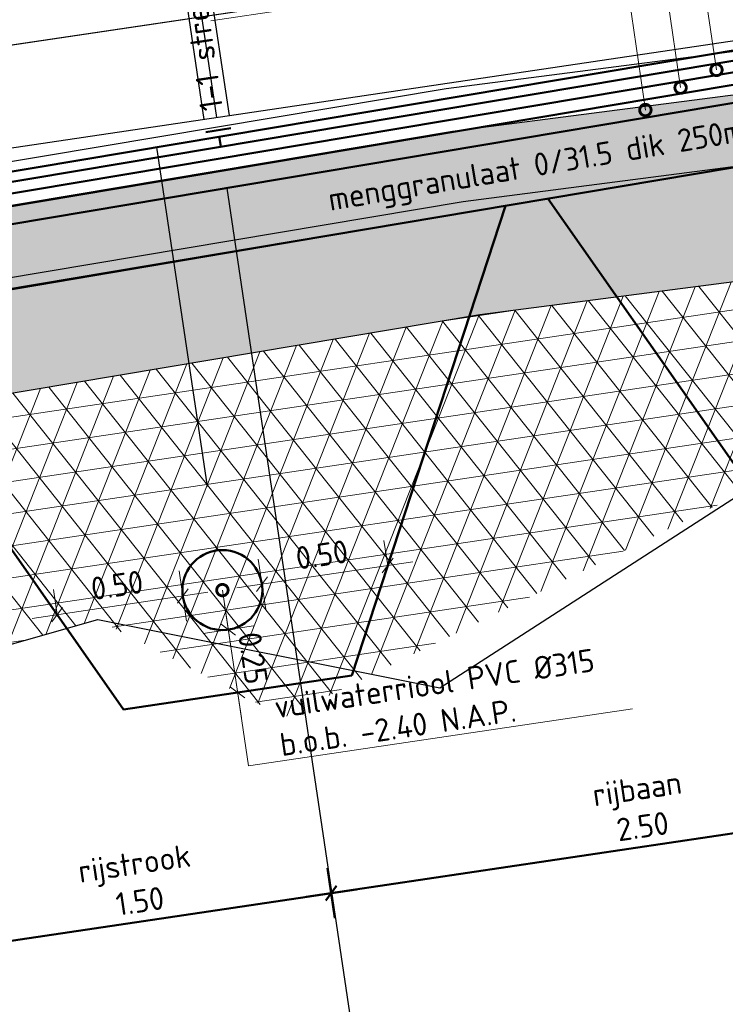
# Model space of a CAD drawing. Header units: metres. Extents: x 0 to 269924, y 0 to 933292.
# Tile 70 of 247: x 133860.71 to 133863.49, y 465878.24 to 465882.11. Entities that reach past the tile are written whole.
import ezdxf
from ezdxf import colors
from ezdxf.entities.mleader import LeaderData, LeaderLine
from ezdxf.math import Vec2, Vec3

# ---------------------------------------------------------------- set-up
doc = ezdxf.new("R2010")
doc.units = ezdxf.units.M
doc.linetypes.add('AL-NAP_LIJN', pattern=[15.25, 12, -1.5, 0.25, -1.5])
doc.linetypes.add('RI-VWA', pattern=[11, 5, -3, 0, -3])
for name, color, linetype, lineweight in [('B-WE-GW-GROND-AD-50', 253, 'Continuous', 18), ('B-WE-MO-BODEM-AD-50', 253, 'Continuous', 18), ('B-WE-VH-VERHARDING-GD', 253, 'Continuous', 25), ('B-WE-VH-VERHARDING_FUNDERING-AD-50', 253, 'Continuous', 18), ('N-WE-GW-SLEUF-GD', 90, 'Continuous', 50), ('N-WE-KL-ET_LS_OV_LICHTMAST-S', 190, 'Continuous', 25), ('N-WE-RI-T18', 10, 'Continuous', 18), ('N-WE-VH-M', 7, 'Continuous', 18), ('N-WE-VH-VERHARDING-GD', 7, 'Continuous', 50), ('N-WE-VH-VERHARDING-T18', 10, 'Continuous', 18), ('X-XX-AL-NAP-GD', 7, 'AL-NAP_LIJN', 25)]:
    doc.layers.add(name, color=color, linetype=linetype, lineweight=lineweight)
doc.layers.add('N-WE-RI-VWA-GD', color=20, linetype='RI-VWA', lineweight=50, true_color=0xff3f00)
doc.layers.add('X-XX-AL-HULPLIJN-GD', color=30, linetype='Continuous', lineweight=25, plot=False)
doc.styles.add('NLCS-ISO-M200-T18', font='NLCS-ISO.ttf', dxfattribs={"height": 0.36})
doc.styles.add('NLCS-ISO-M50-T18', font='NLCS-ISO.ttf', dxfattribs={"height": 0.09})
doc.dimstyles.new('NLCS-M50-T18-SCHRAP_L2_H2', dxfattribs={"dimscale": 0.05, "dimtxt": 2.5, "dimasz": 1.008, "dimexe": 2, "dimexo": 2, "dimgap": 0.7, "dimtad": 1, "dimzin": 0, "dimdsep": 46, "dimtxsty": 'NLCS-ISO-M50-T18', "dimblk": 'OBLIQUE', "dimcen": 0, "dimdle": 2, "dimclrd": 256, "dimclre": 256, "dimclrt": 10, "dimazin": 0, "dimtfac": 1, "dimtdec": 3, "dimtofl": 0, "dimtmove": 0, "dimatfit": 3, "dimldrblk": 'OBLIQUE', "dimfxl": 2, "dimfxlon": 1, "dimtfillclr": 256, "dimtolj": 1, "dimtzin": 0, "dimlwd": -1, "dimlwe": -1, "dimarcsym": 0})

# ---------------------------------------------------------------- blocks, each defined once
blk = doc.blocks.new('_Oblique')
at = {"color": 0, "linetype": 'ByBlock', "lineweight": -2}
blk.add_line((-0.5, -0.5), (0.5, 0.5), dxfattribs=at)
blk = doc.blocks.new('*D394')
at = {"layer": 'Defpoints', "color": 0, "transparency": 16777216}
for p in [(-1.65, -0.0284), (-4.1518, -0.0757), (-4.1518, -3.0848)]:
    blk.add_point(p, dxfattribs=at)
at = {"layer": 'N-WE-VH-VERHARDING-GD', "transparency": 16777216}
for p, q in [((-4.1518, -2.9848), (-4.1518, -3.1848)), ((-1.65, -2.9848), (-1.65, -3.1848)), ((-1.55, -3.0848), (-4.2518, -3.0848))]:
    blk.add_line(p, q, dxfattribs=at)
at = {"layer": 'N-WE-VH-VERHARDING-GD', "transparency": 16777216, "xscale": 0.0504, "yscale": 0.0504, "zscale": 0.0504, "rotation": 180}
blk.add_blockref('_Oblique', (-4.1518, -3.0848), dxfattribs=at)
at = {"layer": 'N-WE-VH-VERHARDING-GD', "transparency": 16777216, "xscale": 0.0504, "yscale": 0.0504, "zscale": 0.0504}
blk.add_blockref('_Oblique', (-1.65, -3.0848), dxfattribs=at)
at = {"layer": 'N-WE-VH-VERHARDING-GD', "color": 10, "transparency": 16777216, "insert": (-2.9009, -2.9298), "char_height": 0.09, "attachment_point": 5, "style": 'NLCS-ISO-M50-T18'}
blk.add_mtext('\\A1;rijbaan\\P2.50', dxfattribs=at)
blk = doc.blocks.new('*D395')
at = {"layer": 'Defpoints', "color": 0, "transparency": 16777216}
for p in [(-4.1518, -0.0757), (-5.65, -0.104), (-5.65, -3.0848)]:
    blk.add_point(p, dxfattribs=at)
at = {"layer": 'N-WE-VH-VERHARDING-GD', "transparency": 16777216}
for p, q in [((-5.65, -2.9848), (-5.65, -3.1848)), ((-4.1518, -2.9848), (-4.1518, -3.1848)), ((-4.0518, -3.0848), (-5.75, -3.0848))]:
    blk.add_line(p, q, dxfattribs=at)
at = {"layer": 'N-WE-VH-VERHARDING-GD', "transparency": 16777216, "xscale": 0.0504, "yscale": 0.0504, "zscale": 0.0504, "rotation": 180}
blk.add_blockref('_Oblique', (-5.65, -3.0848), dxfattribs=at)
at = {"layer": 'N-WE-VH-VERHARDING-GD', "transparency": 16777216, "xscale": 0.0504, "yscale": 0.0504, "zscale": 0.0504}
blk.add_blockref('_Oblique', (-4.1518, -3.0848), dxfattribs=at)
at = {"layer": 'N-WE-VH-VERHARDING-GD', "color": 10, "transparency": 16777216, "insert": (-4.9009, -2.9298), "char_height": 0.09, "attachment_point": 5, "style": 'NLCS-ISO-M50-T18'}
blk.add_mtext('\\A1;rijstrook\\P1.50', dxfattribs=at)
blk = doc.blocks.new('_DotSmall')
at = {"color": 0, "linetype": 'ByBlock', "const_width": 0.5}
blk.add_lwpolyline([(-0.0625, 0, 1), (0.0625, 0, 1)], format="xyb", close=True, dxfattribs=at)
blk = doc.blocks.new('PROFIEL 2')
at = {"layer": 'B-WE-GW-GROND-AD-50'}
h = blk.add_hatch(dxfattribs=at)
h.set_pattern_fill('AGW-GROND_TEELAARDE-SO', color=256, scale=0.05, angle=-8.4528, pattern_type=2)
h.set_pattern_definition([(90, (831.99881, -507.113364), (-0.05, 3e-17), [])])
edge = h.paths.add_edge_path()
edge.add_line((6.6915, -0.65), (6.6883, -0.48))
edge.add_line((6.6883, -0.48), (6.1383, -0.52))
edge.add_line((6.1383, -0.52), (6.1383, -1.2073))
edge.add_line((6.1383, -1.2073), (6.4083, -0.9353))
edge.add_line((6.4083, -0.9353), (6.5625, -0.78))
edge.add_arc((6.5631, -0.76), 0.02, 180, 268.0306, ccw=False)
edge.add_arc((6.5631, -0.76), 0.02, 2.403, 180, ccw=False)
edge.add_line((6.5831, -0.7592), (6.6915, -0.65))
h.paths.add_polyline_path([(14.8982, -0.38), (13.1683, -0.4789), (13.1482, -0.48), (13.1451, -0.65), (13.4282, -0.9353), (13.8833, -1.3938), (14.8982, -1.3938)])
edge = h.paths.add_edge_path(flags=16)
edge.add_arc((14.2482, -0.86), 0.02, 0, 180, ccw=False)
edge.add_arc((14.2882, -0.86), 0.02, 0, 180, ccw=False)
edge.add_arc((14.2882, -0.86), 0.02, -180, 0, ccw=False)
edge.add_arc((14.2482, -0.86), 0.02, -180, 0, ccw=False)
edge = h.paths.add_edge_path(flags=16)
edge.add_arc((13.9782, -0.88), 0.0625, -8.4528, 351.5472)
edge = h.paths.add_edge_path(flags=16)
edge.add_arc((14.5482, -1.08), 0.02, -8.4528, 351.5472)
edge = h.paths.add_edge_path(flags=16)
edge.add_arc((14.0382, -0.76), 0.02, -8.4528, 351.5472)
edge = h.paths.add_edge_path(flags=16)
edge.add_arc((14.6182, -0.96), 0.02, 60, 180, ccw=False)
edge.add_arc((14.6382, -0.96), 0.02, 0, 120, ccw=False)
edge.add_arc((14.6382, -0.96), 0.02, -120, 0, ccw=False)
edge.add_arc((14.6182, -0.96), 0.02, 180, 300, ccw=False)
edge = h.paths.add_edge_path(flags=16)
edge.add_arc((13.7882, -1.1), 0.02, 0, 30, ccw=False)
edge.add_arc((13.7882, -1.1), 0.02, -30, 0, ccw=False)
edge.add_arc((13.7882, -1.12), 0.02, 0, 30, ccw=False)
edge.add_arc((13.7882, -1.12), 0.02, -180, 0, ccw=False)
edge.add_arc((13.7882, -1.12), 0.02, 150, 180, ccw=False)
edge.add_arc((13.7882, -1.1), 0.02, 180, 210, ccw=False)
edge.add_arc((13.7882, -1.1), 0.02, 150, 180, ccw=False)
edge.add_arc((13.7882, -1.08), 0.02, 180, 210, ccw=False)
edge.add_arc((13.7882, -1.08), 0.02, 0, 180, ccw=False)
edge.add_arc((13.7882, -1.08), 0.02, -30, 0, ccw=False)
at = {"layer": 'B-WE-MO-BODEM-AD-50'}
h = blk.add_hatch(dxfattribs=at)
h.set_pattern_fill('AMO-BODEM_ZAND-SO', color=256, scale=0.05, pattern_type=2)
h.set_pattern_definition([(37.5, (-133494.25152, -466528.54095), (-0.003149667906, 0.09634118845), [0, -0.076, 0, -0.085, 0, -0.08125]), (7.5, (-133494.25152, -466528.54095), (0.088488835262, 0.141107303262), [0, -0.041, 0, -0.0685, 0, -0.02625]), (327.5, (-133494.31302, -466528.54095), (0.155707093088, 0.000282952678), [0, -0.025, 0, -0.09, 0, -0.1175]), (317.5, (-133494.31302, -466528.54095), (0.15030633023, 0.043883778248), [0, -0.0125, 0, -0.059, 0, -0.0675])])
h.paths.add_polyline_path([(9.9183, -1.3202), (13.8833, -1.3938), (13.4282, -0.9353), (9.9183, -0.8701), (6.4083, -0.9353), (6.1383, -1.2073), (6.1383, -1.3904)])
h = blk.add_hatch(dxfattribs=at)
h.set_pattern_fill('AVH-FUNDERING_EPS-SO', color=256, scale=0.025, angle=-8.4528, pattern_type=2)
h.set_pattern_definition([(360, (831.99881, -507.11336), (7e-17, 0.125), []), (60, (831.99881, -507.11336), (-0.108253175, 0.0625), []), (120, (831.99881, -507.11336), (-0.108253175, -0.0625), [])])
h.paths.add_polyline_path([(9.9183, -1.3202), (6.1383, -1.3904), (6.1352, -2.5618), (8.2556, -2.2853), (8.9252, -2.7734), (10.837, -2.1644), (12.9243, -2.6471), (14.8982, -2.2697), (14.8982, -1.3938), (13.8833, -1.3938)])
at = {"layer": 'B-WE-VH-VERHARDING_FUNDERING-AD-50'}
h = blk.add_hatch(dxfattribs=at)
h.set_pattern_fill('AVH-FUNDERING_02-SO', color=256, scale=0.25, pattern_type=2)
h.set_pattern_definition([(5e-10, (-134.88365, 2.99205), (0.25, 0.25), [0.03125, -0.21875]), (90, (-134.88365, 2.99205), (-0.25, 0.25), [0.03125, -0.21875]), (135, (-134.8524, 2.99205), (-0.25, -2e-12), [0.04419418, -0.30935923]), (5e-10, (-134.8524, 3.13268), (0.25, 0.25), [0.03125, -0.21875]), (45, (-134.83678, 3.11705), (-2e-12, 0.25), [0.02209708, -0.3314563]), (135, (-134.83678, 3.11705), (-0.25, -2e-12), [0.02209708, -0.3314563]), (5e-10, (-134.75865, 3.19518), (0.25, 0.25), [0.04419418, -0.20580582]), (45, (-134.75865, 3.19518), (-2e-12, 0.25), [0.03125, -0.3223034]), (135, (-134.71446, 3.19518), (-0.25, -2e-12), [0.03125, -0.3223034]), (90, (-134.71178, 3.05455), (-0.25, 0.25), [0.03125, -0.21875]), (45, (-134.71178, 3.05455), (-2e-12, 0.25), [0.02209708, -0.3314563]), (135, (-134.69615, 3.07018), (-0.25, -2e-12), [0.02209708, -0.3314563]), (5e-10, (-134.8524, 3.05455), (0.25, 0.25), [0.015625, -0.209375]), (5e-10, (-134.6649, 3.11705), (0.25, 0.25), [0.015625, -0.209375]), (90, (-134.74303, 3.1483), (-0.25, 0.25), [0.015625, -0.209375]), (135, (-134.71178, 3.00768), (-0.25, -2e-12), [0.02209708, -0.3314563]), (135, (-134.82115, 3.17955), (-0.25, -2e-12), [0.02209708, -0.3314563]), (45, (-134.76646, 3.07408), (-2e-12, 0.25), [0.02209708, -0.3314563]), (90, (-134.79771, 3.0233), (-0.25, 0.25), [0.00390625, -0.24609375]), (90, (-134.786, 3.12877), (-0.25, 0.25), [0.00390625, -0.24609375]), (90, (-134.6688, 3.17174), (-0.25, 0.25), [0.00390625, -0.24609375]), (90, (-134.6649, 3.03893), (-0.25, 0.25), [0.00390625, -0.24609375])])
h.paths.add_polyline_path([(9.9183, -0.59), (7.5183, -0.6346), (7.3225, -0.6382), (6.6915, -0.65), (6.4083, -0.9353), (9.9183, -0.8701), (13.4282, -0.9353), (13.1524, -0.6574), (12.9683, -0.6574), (12.9788, -0.6469)])
at = {"layer": 'B-WE-VH-VERHARDING-GD'}
for points in [[(6.6883, -0.48), (9.9183, -0.42), (13.1482, -0.48)], [(6.6915, -0.65), (9.9183, -0.59), (13.1451, -0.65)], [(6.4083, -0.9353), (9.9183, -0.8701), (13.4282, -0.9353)]]:
    blk.add_lwpolyline(points, dxfattribs=at)
at = {"layer": 'X-XX-AL-HULPLIJN-GD'}
for points in [[(13.4282, -0.9353), (13.8833, -1.3938), (9.9183, -1.3202), (6.1383, -1.3904), (6.1383, -1.2073), (6.4083, -0.9353)], [(6.1383, -1.3904), (6.1352, -2.5618), (8.2556, -2.2853), (9.5463, -2.7484), (10.837, -2.1644), (12.9243, -2.6471), (14.8982, -2.2697), (14.8982, -1.3938), (13.8833, -1.3938)]]:
    blk.add_lwpolyline(points, dxfattribs=at)
at = {"layer": 'X-XX-AL-NAP-GD'}
blk.add_lwpolyline([(20.234, 0), (0, 0)], dxfattribs=at)
blk = doc.blocks.new('*D487')
at = {"layer": 'Defpoints', "color": 0, "transparency": 16777216}
for p in [(133861.3515, 465879.8414), (133860.8569, 465879.7679), (133861.4114, 465879.4383)]:
    blk.add_point(p, dxfattribs=at)
at = {"layer": 'N-WE-VH-M', "transparency": 16777216}
for p, q in [((133861.3662, 465879.7425), (133861.3368, 465879.9403)), ((133860.8569, 465879.7679), (133860.8422, 465879.8668)), ((133860.758, 465879.7532), (133861.4504, 465879.8561))]:
    blk.add_line(p, q, dxfattribs=at)
at = {"layer": 'N-WE-VH-M', "transparency": 16777216, "xscale": 0.0504, "yscale": 0.0504, "zscale": 0.0504}
for p, rotation in [((133861.3515, 465879.8414), 8.452767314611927), ((133860.8569, 465879.7679), 188.4527673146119)]:
    blk.add_blockref('_Oblique', p, dxfattribs=dict(at, rotation=rotation))
at = {"layer": 'N-WE-VH-M', "color": 10, "transparency": 16777216, "insert": (133861.0925, 465879.8838), "char_height": 0.09, "attachment_point": 5, "rotation": 8.4528, "style": 'NLCS-ISO-M50-T18'}
blk.add_mtext('\\A1;0.50', dxfattribs=at)
blk = doc.blocks.new('*D488')
at = {"layer": 'Defpoints', "color": 0, "transparency": 16777216}
for p in [(133862.1577, 465879.9612), (133862.1577, 465879.9612), (133861.723, 465879.4846)]:
    blk.add_point(p, dxfattribs=at)
at = {"layer": 'N-WE-VH-M', "transparency": 16777216}
for p, q in [((133862.1577, 465879.9612), (133862.143, 465880.0601)), ((133861.5642, 465879.873), (133862.2566, 465879.9759)), ((133861.6778, 465879.7888), (133861.6484, 465879.9866))]:
    blk.add_line(p, q, dxfattribs=at)
at = {"layer": 'N-WE-VH-M', "transparency": 16777216, "xscale": 0.0504, "yscale": 0.0504, "zscale": 0.0504}
for p, rotation in [((133862.1577, 465879.9612), 8.452767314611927), ((133861.6631, 465879.8877), 188.4527673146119)]:
    blk.add_blockref('_Oblique', p, dxfattribs=dict(at, rotation=rotation))
at = {"layer": 'N-WE-VH-M', "color": 10, "transparency": 16777216, "insert": (133861.8986, 465880.0036), "char_height": 0.09, "attachment_point": 5, "rotation": 8.4528, "style": 'NLCS-ISO-M50-T18'}
blk.add_mtext('\\A1;0.50', dxfattribs=at)
blk = doc.blocks.new('*D489')
at = {"layer": 'Defpoints', "color": 0, "transparency": 16777216}
for p in [(133860.958, 465879.6237), (133862.0162, 465879.5282), (133861.5672, 465879.4615)]:
    blk.add_point(p, dxfattribs=at)
at = {"layer": 'N-WE-VH-M', "transparency": 16777216}
for p, q in [((133861.5157, 465879.8077), (133861.5819, 465879.3626)), ((133861.4315, 465879.6941), (133861.6294, 465879.7235)), ((133861.6661, 465879.4762), (133861.4683, 465879.4468))]:
    blk.add_line(p, q, dxfattribs=at)
at = {"layer": 'N-WE-VH-M', "transparency": 16777216, "xscale": 0.0504, "yscale": 0.0504, "zscale": 0.0504}
for p, rotation in [((133861.5304, 465879.7088), 98.45276731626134), ((133861.5672, 465879.4615), 278.4527673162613)]:
    blk.add_blockref('_Oblique', p, dxfattribs=dict(at, rotation=rotation))
at = {"layer": 'N-WE-VH-M', "color": 10, "transparency": 16777216, "insert": (133861.628, 465879.5969), "char_height": 0.09, "attachment_point": 5, "rotation": 278.4528, "style": 'NLCS-ISO-M50-T18'}
blk.add_mtext('\\A1;0.25', dxfattribs=at)
blk = doc.blocks.new('dwarsprofiel Muyeveld 50km')
at = {"layer": 'N-WE-VH-VERHARDING-GD'}
for points in [[(-0.15, 0), (-5.65, -0.104)], [(-0.15, -0.04), (-5.65, -0.144)], [(-4.1, -0.0497), (-4.2, -0.0516)], [(-4.15, -0.1156), (-4.15, -0.0756)], [(-0.15, -0.085), (-5.65, -0.189)], [(-0.15, -0.135), (-5.65, -0.239)], [(-0.15, -0.205), (-5.65, -0.309)], [(0.3, -0.28), (0.3, -0.4466), (-6.4, -0.5733), (-6.4, -0.384)]]:
    blk.add_lwpolyline(points, dxfattribs=at)
at = {"layer": 'X-XX-AL-HULPLIJN-GD'}
for points in [[(-4.2, 0.556), (-4.2, 0)], [(-4.15, 0.556), (-4.15, 0)], [(-4.1, 0.556), (-4.1, 0)], [(-0.15, 0.4), (-7.3161, 0.4)], [(-0.15, 0), (-7.3161, 0)], [(-4.4, -0.0804), (-4.4, -1.4304)], [(-4.15, -0.2807), (-4.15, -4.6212)]]:
    blk.add_lwpolyline(points, dxfattribs=at)
at = {"layer": 'N-WE-VH-VERHARDING-T18', "char_height": 0.09, "attachment_point": 5, "style": 'NLCS-ISO-M50-T18'}
for s, width, insert, rotation in [('1-1 streep', 2.613125, (-4.15, 0.3), 90), ('menggranulaat 0/31.5 dik 250mm', 2.079466, (-2.8938, -0.3819), 1.0833)]:
    blk.add_mtext_dynamic_manual_height_columns(s, width=width, gutter_width=0.45, heights=[0], dxfattribs=dict(at, insert=insert, rotation=rotation))
at = {"layer": 'N-WE-VH-VERHARDING-GD'}
for base, p1, p2, text, picture, middle in [((-4.1518, -3.0848), (-1.65, -0.0284), (-4.1518, -0.0757), 'rijbaan\\P<>', '*D394', (-2.9009, -2.9298)), ((-5.65, -3.0848), (-4.1518, -0.0757), (-5.65, -0.104), 'rijstrook\\P<>', '*D395', (-4.9009, -2.9298))]:
    dim = blk.add_linear_dim(base=base, p1=p1, p2=p2, angle=180, text=text, dimstyle='NLCS-M50-T18-SCHRAP_L2_H2', dxfattribs=at)
    dim.commit()
    dim.dimension.update_dxf_attribs({"geometry": picture, "text_midpoint": middle})
at = {"layer": 'N-WE-VH-VERHARDING-T18'}
ml = blk.add_multileader_mtext('Standard', dxfattribs=at)
ml.set_content('AC 16 surf DL-B dik 40mm\\Pkleur rood', color=256, style='NLCS-ISO-M50-T18')
ml.set_leader_properties(color=256, linetype='ByLayer', lineweight=-1)
ml.set_arrow_properties(name='DOTSMALL')
ml.build(insert=Vec2(0, 0))
ml.multileader.update_dxf_attribs({"text_left_attachment_type": 5, "text_right_attachment_type": 5, "dogleg_length": 0.09, "arrow_head_size": 0.09})
ctx = ml.context
ctx.base_point, ctx.char_height, ctx.arrow_head_size, ctx.landing_gap_size, ctx.plane_origin = Vec3(-5.4551, 0.8298), 0.09, 0.09, 0.045, Vec3(-5.6428, -0.2973)
ctx.left_attachment, ctx.right_attachment = 5, 5
notes = []
notes.append((ctx, [(0, (1, 1, 0), (-5.5451, 0.8298), (1, 0), 0.09, [(0, [(-5.5432, -0.1201)], 0, [])])]))
ctx.mtext.insert, ctx.mtext.rotation, ctx.mtext.flow_direction = Vec3(-5.4101, 1.0878), -0.147529, 5
ml = blk.add_multileader_mtext('Standard', dxfattribs=at)
ml.set_content('AC 16 surf DL-B dik 40mm', color=256, style='NLCS-ISO-M50-T18')
ml.set_leader_properties(color=256, linetype='ByLayer', lineweight=-1)
ml.set_arrow_properties(name='DOTSMALL')
ml.build(insert=Vec2(0, 0))
ml.multileader.update_dxf_attribs({"text_left_attachment_type": 5, "text_right_attachment_type": 5, "dogleg_length": 0.09, "arrow_head_size": 0.09})
ctx = ml.context
ctx.base_point, ctx.char_height, ctx.arrow_head_size, ctx.landing_gap_size, ctx.plane_origin = Vec3(-3.6623, 0.8298), 0.09, 0.09, 0.045, Vec3(-1.9266, -0.2973)
ctx.left_attachment, ctx.right_attachment = 5, 5
notes.append((ctx, [(0, (1, 1, 0), (-2.0243, 0.8298), (-1, 0), 0.09, [(0, [(-2.0263, -0.0567)], 0, [])])]))
ctx.mtext.insert, ctx.mtext.rotation, ctx.mtext.flow_direction = Vec3(-3.6173, 0.9378), -0.147529, 5
ml = blk.add_multileader_mtext('Standard', dxfattribs=at)
ml.set_content('AC 16 bin TL-B dik 45mm', color=256, style='NLCS-ISO-M50-T18')
ml.set_leader_properties(color=256, linetype='ByLayer', lineweight=-1)
ml.set_arrow_properties(name='DOTSMALL')
ml.build(insert=Vec2(0, 0))
ml.multileader.update_dxf_attribs({"text_left_attachment_type": 5, "text_right_attachment_type": 5, "dogleg_length": 0.09, "arrow_head_size": 0.09})
ctx = ml.context
ctx.base_point, ctx.char_height, ctx.arrow_head_size, ctx.landing_gap_size, ctx.plane_origin = Vec3(-3.7313, 0.6798), 0.09, 0.09, 0.045, Vec3(-2.0766, -0.4473)
ctx.left_attachment, ctx.right_attachment = 5, 5
notes.append((ctx, [(0, (1, 1, 0), (-2.1743, 0.6798), (-1, 0), 0.09, [(0, [(-2.1761, -0.1043)], 0, [])])]))
ctx.mtext.insert, ctx.mtext.rotation, ctx.mtext.flow_direction = Vec3(-3.6863, 0.7878), -0.147529, 5
ml = blk.add_multileader_mtext('Standard', dxfattribs=at)
ml.set_content('AC16 base OL-B dik 50mm', color=256, style='NLCS-ISO-M50-T18')
ml.set_leader_properties(color=256, linetype='ByLayer', lineweight=-1)
ml.set_arrow_properties(name='DOTSMALL')
ml.build(insert=Vec2(0, 0))
ml.multileader.update_dxf_attribs({"text_left_attachment_type": 5, "text_right_attachment_type": 5, "dogleg_length": 0.09, "arrow_head_size": 0.09})
ctx = ml.context
ctx.base_point, ctx.char_height, ctx.arrow_head_size, ctx.landing_gap_size, ctx.plane_origin = Vec3(-3.9173, 0.5298), 0.09, 0.09, 0.045, Vec3(-2.2266, -0.5973)
ctx.left_attachment, ctx.right_attachment = 5, 5
notes.append((ctx, [(0, (1, 1, 0), (-2.3243, 0.5298), (-1, 0), 0.09, [(0, [(-2.3259, -0.1524)], 0, [])])]))
ctx.mtext.insert, ctx.mtext.rotation, ctx.mtext.flow_direction = Vec3(-3.8723, 0.6378), -0.147529, 5
ml = blk.add_multileader_mtext('Standard', dxfattribs=at)
ml.set_content('AC22 base OL-B dik 70mm', color=256, style='NLCS-ISO-M50-T18')
ml.set_leader_properties(color=256, linetype='ByLayer', lineweight=-1)
ml.set_arrow_properties(name='DOTSMALL')
ml.build(insert=Vec2(0, 0))
ml.multileader.update_dxf_attribs({"text_left_attachment_type": 5, "text_right_attachment_type": 5, "dogleg_length": 0.09, "arrow_head_size": 0.09})
ctx = ml.context
ctx.base_point, ctx.char_height, ctx.arrow_head_size, ctx.landing_gap_size, ctx.plane_origin = Vec3(-4.0853, 0.3798), 0.09, 0.09, 0.045, Vec3(-2.3766, -0.7473)
ctx.left_attachment, ctx.right_attachment = 5, 5
notes.append((ctx, [(0, (1, 1, 0), (-2.4743, 0.3798), (-1, 0), 0.09, [(0, [(-2.4759, -0.2191)], 0, [])])]))
ctx.mtext.insert, ctx.mtext.rotation, ctx.mtext.flow_direction = Vec3(-4.0403, 0.4878), -0.147529, 5
for ctx, leaders in notes:
    for number, flags, end, landing, length, lines in leaders:
        leader = LeaderData()
        leader.index, (leader.has_last_leader_line, leader.has_dogleg_vector, leader.attachment_direction) = number, flags
        leader.last_leader_point, leader.dogleg_vector, leader.dogleg_length = Vec3(end), Vec3(landing), length
        for number, points, colour, breaks in lines:
            line = LeaderLine()
            line.index, line.vertices, line.color, line.breaks = number, Vec3.list(points), colors.encode_raw_color(colour), breaks
            leader.lines.append(line)
        ctx.leaders.append(leader)

msp = doc.modelspace()

# ---------------------------------------------------------------- block references
at = {"layer": 'N-WE-VH-VERHARDING-GD', "rotation": 8.452767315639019}
msp.add_blockref('PROFIEL 2', (133852.5157, 465880.7954), dxfattribs=at)

# ---------------------------------------------------------------- next in the draw order: linework, layer by layer
at = {"layer": 'N-WE-GW-SLEUF-GD'}
for p, q in [((133862.0162, 465879.5282), (133862.6209, 465881.3768)), ((133862.7882, 465881.4049), (133863.9961, 465879.6809)), ((133860.0366, 465880.9387), (133861.1184, 465879.3948)), ((133861.1184, 465879.3948), (133862.0162, 465879.5282))]:
    msp.add_line(p, q, dxfattribs=at)
at = {"layer": 'N-WE-RI-VWA-GD', "linetype": 'Continuous'}
msp.add_circle((133861.5073, 465879.8645), 0.1575, dxfattribs=at)
at = {"layer": 'X-XX-AL-HULPLIJN-GD', "flags": 128}
for points in [[(133862.7882, 465881.4049), (133865.7885, 465881.9089)], [(133860.0366, 465880.9387), (133862.6209, 465881.3768)]]:
    msp.add_lwpolyline(points, dxfattribs=at)

# ---------------------------------------------------------------- next in the draw order: block references
at = {"layer": 'N-WE-KL-ET_LS_OV_LICHTMAST-S', "rotation": 8.452767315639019}
msp.add_blockref('dwarsprofiel Muyeveld 50km', (133865.5887, 465882.3338), dxfattribs=at)

# ---------------------------------------------------------------- next in the draw order: dimensions: what is measured, and where the dimension line sits
at = {"layer": 'N-WE-VH-M'}
for base, p1, p2, angle, picture, middle in [((133862.1577, 465879.9612), (133861.723, 465879.4846), (133862.1577, 465879.9612), 8.4528, '*D488', (133861.9104, 465879.9244)), ((133861.3515, 465879.8414), (133860.8569, 465879.7679), (133861.4114, 465879.4383), 8.4528, '*D487', (133861.1042, 465879.8046)), ((133861.5672, 465879.4615), (133860.958, 465879.6237), (133862.0162, 465879.5282), 98.4528, '*D489', (133861.5488, 465879.5851))]:
    dim = msp.add_linear_dim(base=base, p1=p1, p2=p2, angle=angle, dimstyle='NLCS-M50-T18-SCHRAP_L2_H2', dxfattribs=at)
    dim.commit()
    dim.dimension.update_dxf_attribs({"geometry": picture, "text_midpoint": middle, "dimtype": 160})

# ---------------------------------------------------------------- next in the draw order: leaders
at = {"layer": 'N-WE-RI-T18'}
ml = msp.add_multileader_mtext('Standard', dxfattribs=at)
ml.set_content('vuilwaterriool PVC %%C315\\Pb.o.b. -2.40 N.A.P.', color=256, style='NLCS-ISO-M50-T18')
ml.set_leader_properties(color=256, linetype='ByLayer', lineweight=-1)
ml.set_arrow_properties(name='DOTSMALL')
ml.build(insert=Vec2(0, 0))
ml.multileader.update_dxf_attribs({"text_left_attachment_type": 5, "text_right_attachment_type": 5, "dogleg_length": 0.09, "arrow_head_size": 0.09})
ctx = ml.context
ctx.base_point, ctx.char_height, ctx.arrow_head_size, ctx.landing_gap_size, ctx.plane_origin, ctx.plane_x_axis, ctx.plane_y_axis = Vec3(133861.699, 465879.1866), 0.09, 0.09, 0.045, Vec3(133861.526, 465879.7384), Vec3(0.989137, 0.146994), Vec3(-0.146994, 0.989137)
ctx.left_attachment, ctx.right_attachment = 5, 5
notes = []
notes.append((ctx, [(0, (1, 1, 0), (133861.61, 465879.1733), (0.989137, 0.146994), 0.09, [(0, [(133861.5073, 465879.8645)], 0, [])])]))
ctx.mtext.insert, ctx.mtext.text_direction, ctx.mtext.flow_direction = Vec3(133861.7056, 465879.4484), Vec3(0.989137, 0.146994), 5
at = {"layer": 'N-WE-VH-VERHARDING-T18'}
ml = msp.add_multileader_mtext('Standard', dxfattribs=at)
ml.set_content('', color=256, style='NLCS-ISO-M200-T18')
ml.set_leader_properties(color=256, linetype='ByLayer', lineweight=-1)
ml.build(insert=Vec2(0, 0))
ml.multileader.update_dxf_attribs({"has_dogleg": 0, "text_left_attachment_type": 5, "text_right_attachment_type": 5, "dogleg_length": 0.36, "arrow_head_size": 0.36})
ctx = ml.context
ctx.base_point, ctx.char_height, ctx.arrow_head_size, ctx.landing_gap_size, ctx.plane_origin = Vec3(135697.3918, 466805.7659), 0.36, 0.36, 0.18, Vec3(135695.6966, 466805.1889)
ctx.left_attachment, ctx.right_attachment = 5, 5
notes.append((ctx, [(0, (0, 0, 0), (0, 0), (1, 0), 1, [])]))
ctx.mtext.insert, ctx.mtext.rotation, ctx.mtext.flow_direction = Vec3(135697.5718, 466806.1259), -0.147529, 5
for ctx, leaders in notes:
    for number, flags, end, landing, length, lines in leaders:
        leader = LeaderData()
        leader.index, (leader.has_last_leader_line, leader.has_dogleg_vector, leader.attachment_direction) = number, flags
        leader.last_leader_point, leader.dogleg_vector, leader.dogleg_length = Vec3(end), Vec3(landing), length
        for number, points, colour, breaks in lines:
            line = LeaderLine()
            line.index, line.vertices, line.color, line.breaks = number, Vec3.list(points), colors.encode_raw_color(colour), breaks
            leader.lines.append(line)
        ctx.leaders.append(leader)

doc.saveas('drawing.dxf')
